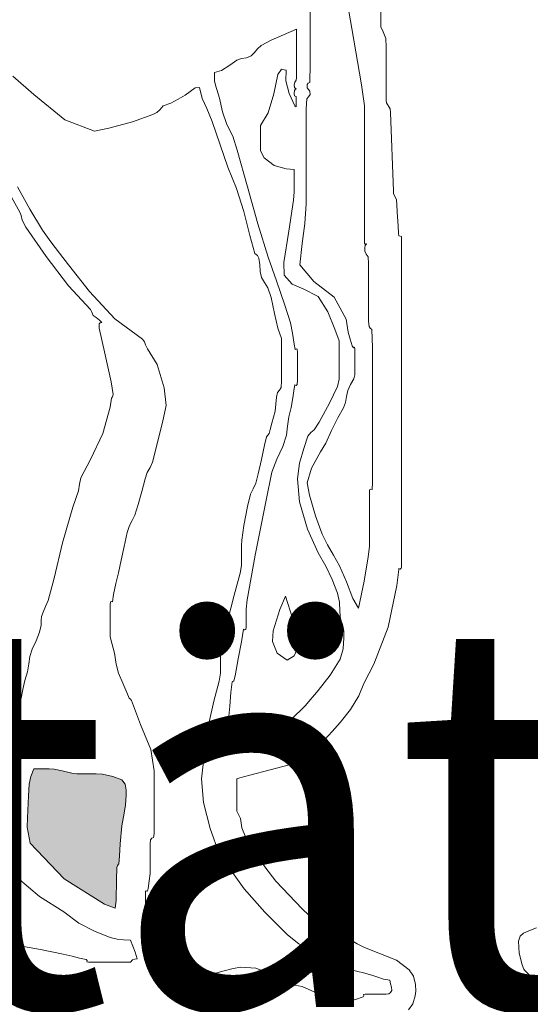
# Model space of a CAD drawing. Header units: metres. Extents: x -185 to -10, y 10 to 129.
# Tile 14 of 29: x -35.62 to -31.14, y 102.98 to 111.62. Entities that reach past the tile are written whole.
import ezdxf

# ---------------------------------------------------------------- set-up
doc = ezdxf.new("R2010")
doc.units = ezdxf.units.M
doc.header["$LTSCALE"] = 0.0125
doc.layers.add('Z_Schriftfeld-Logo', color=7, linetype='Continuous', lineweight=0, true_color=0xcccccc)
doc.layers.add('Z_Schriftfeld-Logoschraffur', color=7, linetype='Continuous', lineweight=0, true_color=0xdedede)
doc.styles.add('Arial', font='arial.ttf')

# ---------------------------------------------------------------- blocks, each defined once
blk = doc.blocks.new('UzK_Logo')
at = {"layer": 'Z_Schriftfeld-Logoschraffur'}
h = blk.add_hatch(color=256, dxfattribs=at)
h.dxf.hatch_style = 1
h.paths.add_polyline_path([(-11.8662, 19.047), (-12.3713, 19.047, 0.742279), (-0.2588, -22.7106), (-0.2787, -22.707), (-0.3304, -22.6934), (-0.3819, -22.6756), (-0.4332, -22.6535), (-0.5501, -22.6348), (-0.6687, -22.6093), (-0.7882, -22.5779), (-0.9074, -22.5413), (-1.0255, -22.5004), (-1.1412, -22.456), (-1.2621, -22.4054, -0.732246)])
h.paths.add_polyline_path([(6.5011, -20.8063), (7.4349, -20.4855), (8.349, -20.124), (9.2424, -19.7231), (10.114, -19.2838), (10.9627, -18.8072), (11.7874, -18.2943), (12.5871, -17.7463), (13.3606, -17.1642), (14.107, -16.5491), (14.825, -15.9021), (15.5137, -15.2242), (16.1186, -14.5739), (16.1186, -14.1135), (16.0688, -14.1731), (15.4339, -14.868), (14.7695, -15.5345), (14.0766, -16.1715), (13.3563, -16.7781), (12.6096, -17.3532), (11.8374, -17.8958), (11.0409, -18.4049), (10.221, -18.8794), (9.3789, -19.3183), (8.5154, -19.7206), (7.6316, -20.0853), (6.7286, -20.4113), (5.8074, -20.6976), (4.869, -20.9432), (3.9144, -21.1471), (2.9447, -21.3082), (2.5912, -21.6627), (3.5928, -21.5148), (4.579, -21.3221), (5.5488, -21.0856)])
h.paths.add_polyline_path([(16.1186, -16.0008), (16.1186, -15.6136, -0.191981), (0.9562, -22.4205), (0.8818, -22.4519), (0.7441, -22.5039), (0.6067, -22.5499), (0.4697, -22.5896), (0.3332, -22.623), (0.1973, -22.65), (0.1644, -22.6556), (0.1439, -22.6642), (0.0902, -22.6843), (0.0368, -22.7001), (-0.0176, -22.712, 0.200068)])
blk.add_hatch(color=256, dxfattribs=at).paths.add_polyline_path([(-11.9526, -8.7963), (-11.9318, -8.6779), (-11.9237, -8.5798), (-11.9256, -8.5269), (-11.9349, -8.4684), (-11.9672, -8.4225), (-12.0573, -8.3896), (-12.1626, -8.3656), (-12.2258, -8.3619), (-12.3281, -8.3619), (-12.4206, -8.3619), (-12.4727, -8.3551), (-12.5687, -8.3316), (-12.6503, -8.3147), (-12.6993, -8.3143), (-12.7983, -8.3143), (-12.8542, -8.3143), (-12.884, -8.3902), (-12.9009, -8.4689), (-12.9086, -8.5847), (-12.9175, -8.8052), (-12.9217, -8.9016), (-12.8915, -9.061), (-12.5482, -9.423), (-12.1431, -9.6765), (-12.0341, -9.7178), (-12.0236, -9.6414), (-12.0206, -9.4327), (-12.0186, -9.3078), (-12.01, -9.2876), (-11.9976, -9.2717), (-11.9908, -9.1941), (-11.9846, -9.0699), (-11.9678, -8.8862)])
at = {"layer": 'Z_Schriftfeld-Logo', "lineweight": 0}
for points in [[(-7.7918, -9.9143), (-7.8701, -9.9459), (-7.9243, -9.9696), (-7.9578, -9.9996), (-7.9739, -10.0504), (-7.9683, -10.1719), (-7.9372, -10.2883), (-7.92, -10.3305), (-7.9124, -10.3432), (-7.8979, -10.3583), (-7.8701, -10.3853), (-7.7713, -10.4618)], [(-9.0825, -10.7409), (-9.0377, -10.6803), (-9.0136, -10.6011), (-9.0088, -10.5553), (-9.0106, -10.4859), (-9.0327, -10.404), (-9.0747, -10.3378), (-9.2025, -10.2414), (-9.526, -10.1128), (-9.5985, -10.0775), (-9.6308, -10.0574), (-9.6387, -10.0524), (-9.6666, -10.0409), (-9.7263, -10.029), (-9.7839, -10.0077), (-9.8736, -9.9602), (-9.9561, -9.9081), (-9.9751, -9.8922), (-9.985, -9.8831), (-10.0172, -9.8522), (-10.1519, -9.7232), (-10.4174, -9.4457), (-10.528, -9.3013), (-10.5735, -9.2286), (-10.5922, -9.1941), (-10.5982, -9.1826), (-10.7221, -8.9993), (-10.7586, -8.9087), (-10.7729, -8.812), (-10.8105, -8.7407), (-10.8105, -8.4151), (-10.7804, -8.4044), (-10.6778, -8.3758), (-10.2704, -8.2691), (-10.0167, -8.1135), (-9.9605, -8.066), (-9.9244, -8.0169), (-9.8501, -7.9363), (-9.7681, -7.8447), (-9.665, -7.715), (-9.5805, -7.5762), (-9.532, -7.4542), (-9.4321, -7.2573), (-9.2876, -6.8847), (-9.1988, -6.4635), (-9.1852, -6.357), (-9.1805, -6.3045), (-9.1792, -6.2921), (-9.1671, -6.2995), (-9.1539, -6.2896), (-9.1528, -6.2802), (-9.1528, -6.27), (-9.1528, -2.9591), (-9.153, -2.9468), (-9.1743, -2.9409), (-9.1788, -2.9397), (-9.1812, -2.9116), (-9.1862, -2.8418), (-9.1971, -2.6974), (-9.2004, -2.6263), (-9.2017, -2.5787), (-9.2165, -2.5476), (-9.2322, -2.5167), (-9.2341, -2.4884), (-9.2643, -1.6973), (-9.2661, -1.6601), (-9.3023, -1.5981), (-9.3057, -1.5757), (-9.3057, -1.0732), (-9.3073, -1.0384), (-9.3111, -0.9498), (-9.343, -0.867), (-9.3615, -0.8372), (-9.3615, -0.345)], [(-9.7291, -0.405), (-9.6519, -0.8502), (-9.5534, -1.4186), (-9.5241, -1.6301), (-9.5241, -2.1749), (-9.5241, -2.8301), (-9.5235, -3.0134), (-9.5182, -3.0237), (-9.5077, -3.0202), (-9.5053, -3.025), (-9.5166, -3.0366), (-9.5223, -3.0589), (-9.521, -3.0953), (-9.5063, -3.125), (-9.4886, -3.1517), (-9.4828, -3.2206), (-9.4828, -3.518), (-9.4828, -3.8033), (-9.4781, -3.8531), (-9.4678, -3.871), (-9.4521, -3.8839), (-9.4439, -4.0656), (-9.4439, -4.7984), (-9.4439, -5.4259), (-9.4474, -5.4975), (-9.462, -5.4951), (-9.4741, -5.5012), (-9.4749, -5.5953), (-9.4749, -5.8654), (-9.4749, -6.0706), (-9.4868, -6.1754), (-9.5289, -6.4227), (-9.5852, -6.6937), (-9.6433, -6.5961), (-9.7056, -6.4294), (-9.7764, -6.2675), (-9.8354, -6.1574), (-9.8961, -6.0532), (-9.9502, -5.9487), (-10.0178, -5.7612), (-10.077, -5.5535), (-10.1029, -5.4312), (-10.0568, -5.2809), (-9.9669, -5.1186), (-9.9143, -5.0295), (-9.8581, -4.9022), (-9.7937, -4.7736), (-9.7356, -4.6733), (-9.7168, -4.6205), (-9.7067, -4.5585), (-9.6938, -4.498), (-9.6643, -4.439), (-9.6319, -4.3832), (-9.6203, -4.3421), (-9.6203, -4.2527), (-9.6203, -4.1272), (-9.6205, -4.0748), (-9.6256, -4.0625), (-9.6364, -4.0678), (-9.6492, -4.049), (-9.6683, -3.981), (-9.6897, -3.9124), (-9.7081, -3.7805), (-9.829, -3.5593), (-10.0357, -3.4012), (-10.1758, -3.231), (-10.1526, -3.0171), (-10.1257, -2.8173), (-10.1112, -2.6176), (-10.1112, -2.1492), (-10.1112, -1.6608), (-10.1054, -1.558), (-10.0877, -1.5383), (-10.073, -1.5157), (-10.0737, -1.4823), (-10.0879, -1.4664), (-10.1012, -1.4488), (-10.1009, -1.4161), (-10.0905, -1.4023), (-10.0758, -1.3957), (-10.0705, -1.2102), (-10.0705, -0.5167)], [(-13.065, -1.3311), (-12.854, -1.5157), (-12.5401, -1.7712), (-12.2417, -1.8859), (-12.0983, -1.8558), (-11.8603, -1.79), (-11.6557, -1.7172), (-11.6147, -1.6962), (-11.5836, -1.6685), (-11.5514, -1.6309), (-11.475, -1.602), (-11.4018, -1.5639), (-11.3316, -1.5215), (-11.2811, -1.4856), (-11.2307, -1.448), (-11.1859, -1.4436), (-11.1583, -1.5562), (-11.1108, -1.6558), (-11.0576, -1.787), (-10.9778, -2.0227), (-10.8996, -2.2468), (-10.8132, -2.4631), (-10.74, -2.6934), (-10.6786, -2.9365), (-10.6288, -3.1183), (-10.6152, -3.1281), (-10.6014, -3.1372), (-10.5872, -3.1667), (-10.5783, -3.2337), (-10.574, -3.2994), (-10.5607, -3.3587), (-10.5307, -3.4112), (-10.4964, -3.4653), (-10.4626, -3.5626), (-10.4305, -3.7247), (-10.3974, -3.8716), (-10.361, -3.9761), (-10.361, -4.1763), (-10.361, -4.4011), (-10.3629, -4.4681), (-10.3798, -4.4955), (-10.3996, -4.5198), (-10.4092, -4.5663), (-10.4158, -4.6385), (-10.4242, -4.7085), (-10.4397, -4.7681), (-10.459, -4.828), (-10.4752, -4.8912), (-10.486, -4.9337), (-10.4994, -4.9508), (-10.5127, -4.9667), (-10.5302, -5.0487), (-10.5599, -5.1949), (-10.5938, -5.3383), (-10.6192, -5.4327), (-10.6464, -5.4898), (-10.6722, -5.5454), (-10.701, -5.6685), (-10.7379, -5.8611), (-10.7612, -6.0079), (-10.7637, -6.0611), (-10.7637, -6.1678), (-10.7637, -6.2629), (-10.7775, -6.339), (-10.8374, -6.5611), (-10.9039, -6.8246), (-10.9264, -6.9382), (-10.9363, -6.9964), (-10.9455, -7.0587), (-10.9513, -7.0768), (-10.963, -7.0743), (-10.9725, -7.0891), (-10.9732, -7.1354), (-10.9732, -7.2538), (-10.9732, -7.3472), (-10.9887, -7.4287), (-11.0404, -7.6315), (-11.0905, -7.8569), (-11.1184, -8.0566), (-11.148, -8.2701), (-11.1657, -8.4131), (-11.1471, -8.6534), (-11.0797, -8.9133), (-10.9878, -9.1701), (-10.9536, -9.2443), (-10.9213, -9.2729), (-10.8884, -9.309), (-10.7368, -9.5209), (-10.5283, -9.7581), (-10.2987, -9.9872), (-10.1864, -10.076), (-10.0828, -10.1269), (-9.9787, -10.1809), (-9.9268, -10.2194), (-9.8833, -10.2565), (-9.8378, -10.2877), (-9.7864, -10.307), (-9.7309, -10.3204), (-9.6824, -10.3309), (-9.6056, -10.3517), (-9.5197, -10.374), (-9.44, -10.3953), (-9.3909, -10.4125), (-9.3339, -10.4318), (-9.2678, -10.4424), (-9.262, -10.479), (-9.2537, -10.5137), (-9.2504, -10.5483), (-9.2644, -10.5663), (-9.2798, -10.5797), (-9.308, -10.5846), (-9.3669, -10.5846), (-9.4664, -10.5846), (-9.5163, -10.5847), (-9.5346, -10.589), (-9.5321, -10.5986), (-9.5389, -10.612), (-9.6136, -10.6373), (-9.6911, -10.6583), (-9.7533, -10.6648), (-9.8928, -10.6222), (-10.0539, -10.5513), (-10.1515, -10.5057), (-10.1886, -10.4987), (-10.2338, -10.4925), (-10.3268, -10.4584), (-10.5083, -10.366), (-10.6202, -10.3206), (-10.7707, -10.3117), (-10.8466, -10.3263), (-10.9501, -10.3512), (-11.0348, -10.377), (-11.1486, -10.4096), (-11.2548, -10.4336), (-11.3158, -10.4388), (-11.385, -10.4182), (-11.4711, -10.3813), (-11.5579, -10.3303), (-11.6357, -10.2007), (-11.6943, -10.0462), (-11.7304, -9.9538), (-11.7304, -9.7969), (-11.7304, -9.6098), (-11.7297, -9.5487), (-11.7221, -9.5412), (-11.7105, -9.5467), (-11.7011, -9.5179), (-11.6917, -9.441), (-11.6838, -9.3691), (-11.6822, -9.3233), (-11.6822, -9.2033), (-11.6822, -9.0724), (-11.6803, -9.0297), (-11.666, -9.0127), (-11.6483, -9.0046), (-11.6419, -8.9668), (-11.6419, -8.7629), (-11.6419, -8.5531), (-11.6416, -8.332), (-11.6754, -8.1192), (-11.7795, -7.8651), (-11.8697, -7.6245), (-11.8814, -7.611), (-11.8947, -7.5998), (-11.9166, -7.5444), (-11.957, -7.4481), (-12.0001, -7.3479), (-12.0255, -7.2561), (-12.0409, -7.1463), (-12.067, -7.0459), (-12.0842, -6.9806), (-12.0842, -6.8114), (-12.0842, -6.6608), (-12.0823, -6.6281), (-12.0732, -6.6271), (-12.0616, -6.6308), (-12.0502, -6.5548), (-12.0266, -6.4439), (-12.0006, -6.3384), (-11.9748, -6.2104), (-11.9458, -6.07), (-11.9136, -5.9317), (-11.8912, -5.8588), (-11.8645, -5.8079), (-11.8376, -5.7554), (-11.8021, -5.6477), (-11.7671, -5.5164), (-11.7342, -5.3887), (-11.7112, -5.3248), (-11.6829, -5.2746), (-11.6588, -5.2217), (-11.6107, -5.0382), (-11.5535, -4.8046), (-11.5216, -4.6518), (-11.5421, -4.4716), (-11.6133, -4.2383), (-11.7086, -4.0788), (-11.7292, -4.0403), (-11.7386, -4.0076), (-11.7599, -3.9816), (-12.0389, -3.7767), (-12.2946, -3.5017), (-12.5035, -3.2308), (-12.5959, -3.1134), (-12.6837, -3.0022), (-12.7659, -2.8845), (-12.8941, -2.6717), (-13.0166, -2.4454)], [(-13.0791, -2.5489), (-12.9931, -2.7008), (-12.9823, -2.7362), (-12.9709, -2.7825), (-12.9327, -2.8525), (-12.7297, -3.1482), (-12.5039, -3.444), (-12.2844, -3.6835), (-12.2747, -3.7033), (-12.2646, -3.7266), (-12.2551, -3.7441), (-12.2264, -3.765), (-12.194, -3.7915), (-12.1701, -3.814), (-12.1871, -3.8175), (-12.1955, -3.8285), (-12.1947, -3.8702), (-12.1431, -4.1097), (-12.075, -4.4128), (-12.0533, -4.5379), (-12.0604, -4.5635), (-12.0724, -4.5779), (-12.0856, -4.6663), (-12.1595, -4.9339), (-12.2843, -5.1958), (-12.3797, -5.3808), (-12.3934, -5.4447), (-12.4026, -5.5097), (-12.4623, -5.6767), (-12.5648, -6.0351), (-12.6483, -6.39), (-12.7106, -6.6166), (-12.7348, -6.6748), (-12.7611, -6.7319), (-12.777, -6.7758), (-12.7785, -6.8167), (-12.7797, -6.864), (-12.7955, -6.9335), (-12.8316, -7.0211), (-12.8705, -7.105), (-12.895, -7.1807), (-12.9057, -7.2554), (-12.9186, -7.3334), (-12.9457, -7.4209), (-12.9641, -7.512), (-12.9814, -7.6012), (-13.0041, -7.6671)], [(-13.0186, -9.4115), (-12.7962, -9.5984), (-12.5532, -9.7546), (-12.4019, -9.8672), (-12.2432, -9.9475), (-12.0837, -10.0115), (-12.016, -10.0313), (-11.9499, -10.0372), (-11.8809, -10.0389), (-11.8566, -10.1012), (-11.8319, -10.1614), (-11.8124, -10.227), (-11.8358, -10.2297), (-11.8588, -10.2381), (-11.879, -10.2622), (-11.9965, -10.2622), (-12.2011, -10.2622), (-12.3025, -10.2622), (-12.3204, -10.2569), (-12.3179, -10.2452), (-12.3275, -10.2335), (-12.3956, -10.2202), (-12.4681, -10.1998), (-12.5591, -10.1815), (-12.7872, -10.1353), (-13.016, -10.092)]]:
    blk.add_lwpolyline(points, dxfattribs=at)
for points in [[(-10.2097, -0.856), (-10.2097, -0.986), (-10.2097, -1.2248), (-10.2094, -1.3475), (-10.2119, -1.3713), (-10.2253, -1.3905), (-10.2324, -1.4217), (-10.2292, -1.4465), (-10.2204, -1.4544), (-10.2099, -1.4598), (-10.2229, -1.4647), (-10.2304, -1.4752), (-10.2324, -1.5054), (-10.229, -1.5279), (-10.2212, -1.5333), (-10.2125, -1.5359), (-10.2125, -1.5791), (-10.2125, -1.6391), (-10.2265, -1.6305), (-10.2836, -1.5066), (-10.3164, -1.3776), (-10.3138, -1.2712), (-10.3334, -1.2668), (-10.3605, -1.2592), (-10.3987, -1.3141), (-10.4388, -1.51), (-10.4954, -1.702), (-10.5708, -1.8279), (-10.5708, -1.9463), (-10.5708, -2.0834), (-10.5358, -2.1543), (-10.4345, -2.2311), (-10.314, -2.265), (-10.2335, -2.2727), (-10.2335, -2.3815), (-10.2335, -2.4972), (-10.2404, -2.5807), (-10.2875, -2.8929), (-10.3359, -3.2106), (-10.3325, -3.3378), (-10.2529, -3.4266), (-10.1338, -3.4761), (-9.9909, -3.5508), (-9.8942, -3.7077), (-9.8216, -3.8823), (-9.7812, -3.9982), (-9.7812, -4.2011), (-9.7812, -4.384), (-9.7978, -4.4581), (-9.8766, -4.626), (-9.9802, -4.817), (-10.0324, -4.8946), (-10.0654, -4.9233), (-10.0936, -4.9587), (-10.1367, -5.0847), (-10.1783, -5.2329), (-10.199, -5.3903), (-10.1793, -5.6218), (-10.0998, -5.8978), (-9.9912, -6.1365), (-9.9124, -6.2715), (-9.8516, -6.4034), (-9.7976, -6.5406), (-9.7746, -6.6323), (-9.773, -6.7223), (-9.7649, -6.8091), (-9.751, -6.8484), (-9.7387, -6.8843), (-9.7323, -6.9234), (-9.7321, -6.9917), (-9.7396, -7.1018), (-9.7687, -7.2074), (-9.8714, -7.3692), (-9.9924, -7.5215), (-10.1223, -7.6762), (-10.2641, -7.8151), (-10.4202, -7.9158), (-10.5808, -8.0001), (-10.6381, -8.0147), (-10.704, -8.0266), (-10.7551, -8.0545), (-10.8054, -8.0336), (-10.8638, -8.026), (-10.9222, -8.0528), (-10.9222, -7.9928), (-10.9222, -7.8954), (-10.9224, -7.848), (-10.918, -7.8331), (-10.9072, -7.8381), (-10.8945, -7.8155), (-10.88, -7.6807), (-10.8687, -7.5433), (-10.8552, -7.4358), (-10.8503, -7.4332), (-10.8412, -7.4261), (-10.8281, -7.3761), (-10.7967, -7.2033), (-10.7623, -7.0321), (-10.7417, -6.9045), (-10.7316, -6.911), (-10.7189, -6.9083), (-10.7151, -6.8833), (-10.7151, -6.8018), (-10.7151, -6.7031), (-10.7075, -6.6108), (-10.6248, -6.1592), (-10.5153, -5.6053), (-10.4574, -5.3216), (-10.4058, -5.1922), (-10.3465, -5.0621), (-10.3106, -4.9501), (-10.2993, -4.8596), (-10.2876, -4.7645), (-10.2643, -4.6711), (-10.2454, -4.5717), (-10.2323, -4.4785), (-10.2246, -4.4407), (-10.2131, -4.4472), (-10.2018, -4.4393), (-10.2001, -4.3964), (-10.2001, -4.2523), (-10.2001, -4.117), (-10.2013, -4.0829), (-10.2086, -4.0798), (-10.2209, -4.0851), (-10.2339, -4.0312), (-10.2504, -3.9215), (-10.2696, -3.818), (-10.325, -3.6379), (-10.4106, -3.3951), (-10.4947, -3.1541), (-10.5969, -2.8193), (-10.704, -2.4458), (-10.8063, -2.0761), (-10.8502, -1.9346), (-10.8837, -1.8706), (-10.9152, -1.8076), (-10.9527, -1.6898), (-10.9834, -1.5538), (-11.0249, -1.4211), (-11.0362, -1.3772), (-11.0362, -1.327), (-11.0362, -1.2926), (-10.9637, -1.2741), (-10.881, -1.2204), (-10.8103, -1.1696), (-10.7624, -1.1542), (-10.7129, -1.1461), (-10.667, -1.1268), (-10.632, -1.0924), (-10.6022, -1.0561), (-10.5643, -1.0226), (-10.4591, -0.9654), (-10.339, -0.9138)], [(-10.3193, -6.5739), (-10.2478, -6.793), (-10.1924, -6.9783), (-10.1899, -7.0772), (-10.2341, -7.1743), (-10.3045, -7.2181), (-10.4046, -7.1479), (-10.4521, -7.0282), (-10.4451, -6.9212), (-10.3758, -6.7066)], [(-12.8542, -8.3143), (-12.7983, -8.3143), (-12.6993, -8.3143), (-12.6503, -8.3147), (-12.5687, -8.3316), (-12.4727, -8.3551), (-12.4206, -8.3619), (-12.3281, -8.3619), (-12.2258, -8.3619), (-12.1626, -8.3656), (-12.0573, -8.3896), (-11.9672, -8.4225), (-11.9349, -8.4684), (-11.9256, -8.5269), (-11.9237, -8.5798), (-11.9318, -8.6779), (-11.9526, -8.7963), (-11.9678, -8.8862), (-11.9846, -9.0699), (-11.9908, -9.1941), (-11.9976, -9.2717), (-12.01, -9.2876), (-12.0186, -9.3078), (-12.0206, -9.4327), (-12.0236, -9.6414), (-12.0341, -9.7178), (-12.1431, -9.6765), (-12.5482, -9.423), (-12.8915, -9.061), (-12.9217, -8.9016), (-12.9175, -8.8052), (-12.9086, -8.5847), (-12.9009, -8.4689), (-12.884, -8.3902)]]:
    blk.add_lwpolyline(points, close=True, dxfattribs=at)
at = {"layer": 'Z_Schriftfeld-Logo'}
for radius, start, end in [(22.712, 123.00427, 315.21017), (22.4409, 121.92266, 266.88642)]:
    blk.add_arc((0, 0), radius, start, end, dxfattribs=at)

msp = doc.modelspace()

# ---------------------------------------------------------------- block references
at = {"xscale": 0.87, "yscale": 0.87}
msp.add_blockref('UzK_Logo', (-24.3097, 112.2807), dxfattribs=at)

# ---------------------------------------------------------------- texts
at = {"insert": (-53.2764, 106.3586), "char_height": 3.4, "attachment_point": 1, "style": 'Arial'}
msp.add_mtext_dynamic_manual_height_columns('{\\W0.95;Universität zu Köln}', width=36.980219, gutter_width=10, heights=[0], dxfattribs=at)

doc.saveas('drawing.dxf')
